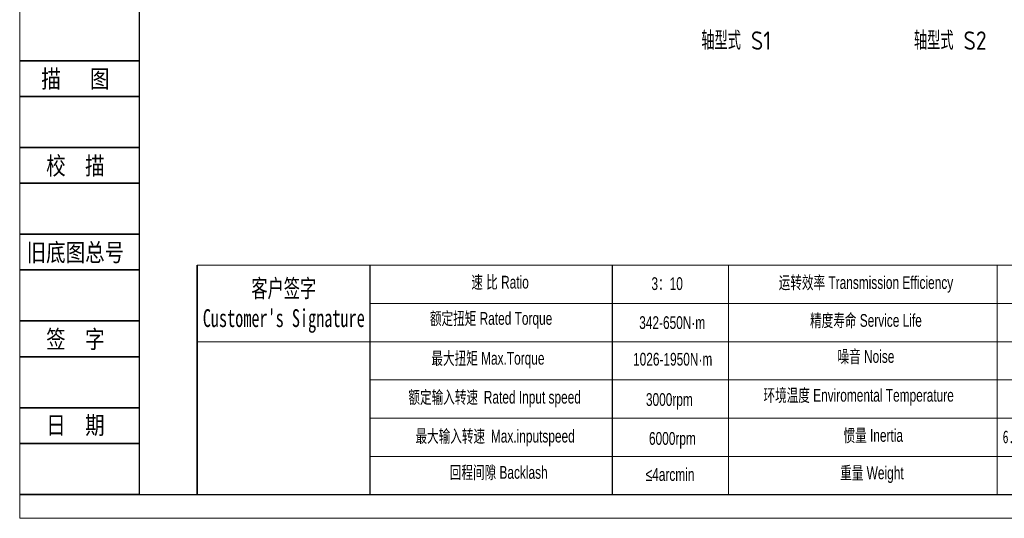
# Model space of a CAD drawing. Header units: millimetres. Extents: x 8126 to 9163, y -551 to 182.
# Tile 1 of 16: x 8126 to 8635, y -551 to -293. Entities that reach past the tile are written whole.
import ezdxf
from ezdxf.enums import TextEntityAlignment as Align

# ---------------------------------------------------------------- set-up
doc = ezdxf.new("R2010")
doc.units = ezdxf.units.MM
for name, color, linetype, lineweight in [('2细线层', 4, 'Continuous', 35), ('6文字层', 3, 'Continuous', 35), ('7标注层', 4, 'Continuous', 35), ('SLD-0', 7, 'Continuous', 18), ('图框_外框线', 7, 'Continuous', 18)]:
    doc.layers.add(name, color=color, linetype=linetype, lineweight=lineweight)
doc.layers.add('标注线', color=7, linetype='Continuous')
doc.styles.add('宋体', font='txt', dxfattribs={"width": 0.8})
doc.styles.add('工程字', font='gbenor.shx', dxfattribs={"bigfont": 'gbcbig.shx'})
doc.styles.add('标准', font='arial.ttf', dxfattribs={"width": 0.667})

msp = doc.modelspace()

# ---------------------------------------------------------------- linework, layer by layer
for p, q in [((8307.2452, -420.3713), (8307.2452, -538.9146)), ((8432.3709, -420.3713), (8432.3709, -538.9146))]:
    msp.add_line(p, q)
at = {"layer": '2细线层'}
for p, q in [((8126.1574, -314.5681), (8187.9437, -314.5681)), ((8126.1574, -333.042), (8187.9437, -333.042)), ((8126.1574, -359.4333), (8187.9437, -359.4333)), ((8126.1574, -377.9073), (8187.9437, -377.9073)), ((8126.1574, -404.2986), (8187.9437, -404.2986)), ((8126.1574, -422.7725), (8187.9437, -422.7725)), ((8126.1574, -449.1638), (8187.9437, -449.1638)), ((8126.1574, -467.6378), (8187.9437, -467.6378)), ((8126.1574, -494.0291), (8187.9437, -494.0291)), ((8126.1574, -512.503), (8187.9437, -512.503)), ((8126.1574, -538.8943), (8187.9437, -538.8943))]:
    msp.add_line(p, q, dxfattribs=at)
at = {"layer": '7标注层', "color": 0}
msp.add_line((8217.8228, -420.3713), (8217.8228, -538.8943), dxfattribs=at)
at = {"layer": 'SLD-0'}
for p, q in [((8492.6586, -420.3713), (8492.6586, -538.8808)), ((8631.4111, -420.3713), (8631.4111, -538.8943))]:
    msp.add_line(p, q, dxfattribs=at)
at = {"layer": '图框_外框线'}
for p, q in [((8217.8228, -420.3713), (9150.9397, -420.3713)), ((8307.2452, -440.1469), (8831.6761, -440.1469)), ((8217.8228, -459.9225), (9150.9397, -459.9225)), ((8307.2452, -479.6981), (9150.9397, -479.6981)), ((8307.2452, -499.4738), (9150.9397, -499.4738)), ((8307.2452, -519.2494), (9150.9397, -519.2494))]:
    msp.add_line(p, q, dxfattribs=at)
at = {"layer": '图框_外框线', "color": 3}
msp.add_lwpolyline([(8126.2132, -551.2404), (9163.2858, -551.2404), (9163.2858, 182.118), (8126.2132, 182.118)], close=True, dxfattribs=at)
at = {"layer": '图框_外框线', "color": 3, "lineweight": 25}
msp.add_lwpolyline([(8187.9437, -538.8943), (9150.9397, -538.8943), (9150.9397, 169.7719), (8187.9437, 169.7719)], close=True, dxfattribs=at)

# ---------------------------------------------------------------- texts
at = {"layer": '6文字层', "color": 3, "style": '宋体', "width": 0.8}
for s, p in [('描   图', (8154.9546, -323.8051)), ('校  描', (8154.9546, -368.6703)), ('旧底图总号', (8154.9546, -413.5356)), ('签  字', (8154.9546, -458.4008)), ('日  期', (8154.971, -503.0026))]:
    msp.add_text(s, height=9.23696, dxfattribs=at).set_placement(p, align=Align.MIDDLE)
at = {"layer": 'SLD-0', "color": 1, "attachment_point": 2, "style": '标准'}
for s, insert, char_height, width in [("{\\fSimSun|b1|i0|c134|p2;客户签字\\PCustomer's Signature}", (8262.6881, -427.6884), 9.228619, 114.804969), ('速 比 Ratio', (8374.4965, -425.809), 6.59187, 53.861585), ('3{\\fSimSun|b0|i0|c134|p2;：}10', (8460.8863, -426.5694), 6.591871, 28.027256), ('运转效率 Transmission Efficiency', (8563.6605, -426.0116), 6.591871, 112.019302), ('{\\fSimSun|b0|i0|c134|p2;额定扭矩} Rated Torque', (8369.863, -444.5615), 6.591871, 74.018959), ('342-650N·m', (8463.5007, -446.7233), 6.59187, 28.027256), ('精度寿命 Service Life', (8563.6605, -445.6024), 6.591871, 112.019302), ('{\\fSimSun|b0|i0|c134|p2;最大扭矩} Max.Torque', (8368.2413, -465.1661), 6.591871, 85.140116), ('1026-1950N·m', (8463.7347, -465.658), 6.591871, 28.027256), ('噪音 Noise', (8563.6605, -464.249), 6.59187, 112.019302), ('环境温度 Enviromental Temperature', (8559.8813, -484.3119), 6.591871, 112.019302), ('{\\fSimSun|b0|i0|c134|p2;额定输入转速 }Rated Input speed', (8371.7164, -485.3076), 6.591871, 121.284308), ('3000rpm', (8462.0264, -486.5067), 6.59187, 28.027256), ('{\\fSimSun|b0|i0|c134|p2;最大输入转速 }Max.inputspeed ', (8371.9481, -505.4491), 6.591871, 111.553211), ('6000rpm', (8463.5996, -506.6344), 6.59187, 50.5889), ('惯量 Inertia', (8567.4396, -505.0828), 6.59187, 112.019302), ('{\\fSimSun|b1|i0|c134|p2;6.25-6.84kg.cm²}', (8656.5073, -505.7999), 6.591871, 84.301351), ('回程间隙 Backlash', (8373.8015, -524.2016), 6.591871, 53.861585), ('重量 Weight', (8566.7311, -524.4375), 6.59187, 112.019302), ('≤4arcmin ', (8462.3942, -525.2936), 6.59187, 28.027256)]:
    msp.add_mtext(s, dxfattribs=dict(at, insert=insert, char_height=char_height, width=width))
at = {"layer": '标注线', "color": 0, "lineweight": 20, "char_height": 9.5, "attachment_point": 5, "style": '工程字'}
for s, insert in [('轴型式 S1', (8496.5768, -304.1461)), ('轴型式 S2', (8607.2307, -304.1461))]:
    msp.add_mtext(s, dxfattribs=dict(at, insert=insert))

doc.saveas('drawing.dxf')
